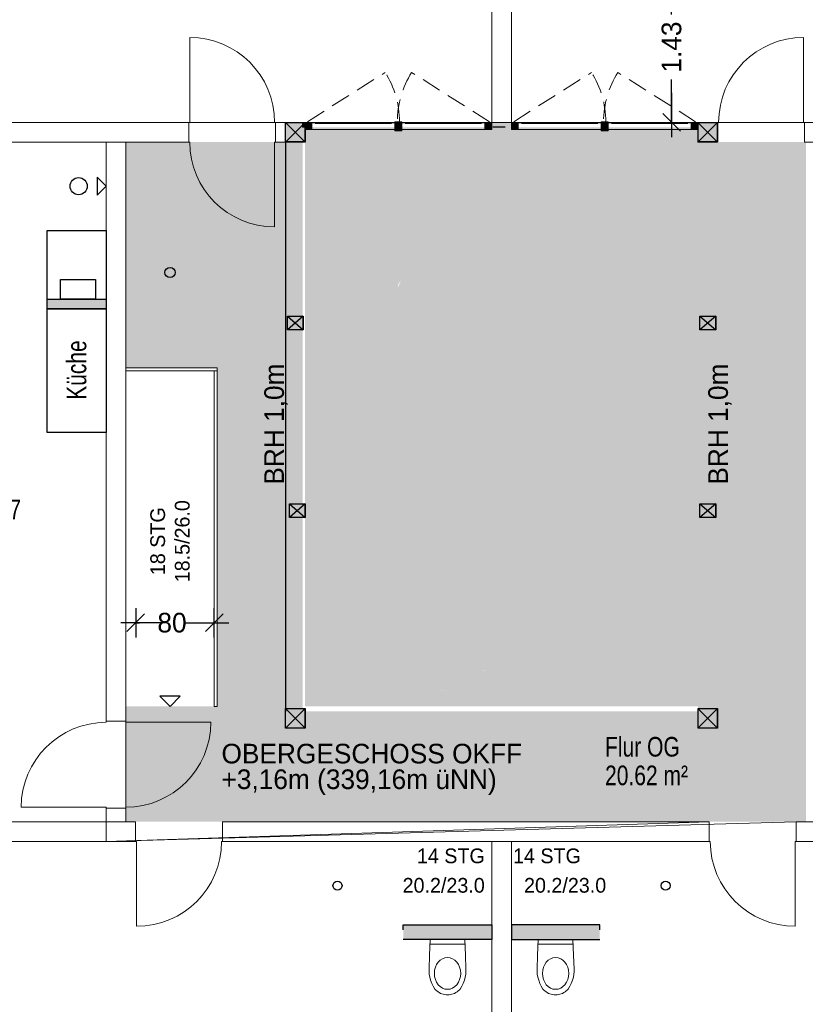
# Model space of a CAD drawing. Header units: metres. Extents: x -13 to 178, y 23 to 52.
# Tile 4 of 9: x 161 to 169, y 32 to 42. Entities that reach past the tile are written whole.
import ezdxf

# ---------------------------------------------------------------- set-up
doc = ezdxf.new("R2010")
doc.units = ezdxf.units.M
doc.header["$XCLIPFRAME"] = 2
doc.header["$PDMODE"] = 65
doc.linetypes.add('AUSGEZOGEN', pattern=[0])
doc.linetypes.add('VERDECKT2_S2', pattern=[0.27, 0.2, -0.07])
for name, color, linetype, lineweight in [('Allgemein01', 7, 'AUSGEZOGEN', 13), ('Allgemein03', 7, 'AUSGEZOGEN', 25), ('Bolzen', 12, 'AUSGEZOGEN', 25), ('Design', 7, 'AUSGEZOGEN', 18), ('Fenster', 7, 'AUSGEZOGEN', 13), ('Fenster-Flügel', 7, 'VERDECKT2_S2', 13), ('Fensterbank', 7, 'AUSGEZOGEN', 13), ('Pfosten_ Stützen', 7, 'AUSGEZOGEN', 13), ('Raum', 250, 'AUSGEZOGEN', 13), ('Raumbezeichnung', 7, 'AUSGEZOGEN', 13), ('Sanitär', 7, 'AUSGEZOGEN', 25), ('Standard', 7, 'AUSGEZOGEN', 25), ('Treppe', 7, 'AUSGEZOGEN', 13), ('Tür', 7, 'AUSGEZOGEN', 13), ('Tür 2D', 7, 'AUSGEZOGEN', 13), ('Wand Holz nicht tragend', 7, 'AUSGEZOGEN', 13), ('Wand Holz tragend', 7, 'AUSGEZOGEN', 13), ('Wohnfläche-Rohbau', 7, 'AUSGEZOGEN', 13)]:
    doc.layers.add(name, color=color, linetype=linetype, lineweight=lineweight)
doc.styles.add('ARIAL', font='arial.ttf')
doc.styles.add('Posterama Text Light', font='txt')
doc.dimstyles.new('DIMSTYLE_10', dxfattribs={"dimtxt": 0.2, "dimasz": 0.3, "dimexe": 0, "dimexo": 1e-06, "dimgap": 0.1, "dimtad": 0, "dimdec": 1, "dimlfac": 100, "dimrnd": 0.5, "dimzin": 4, "dimdsep": 46, "dimtxsty": 'Posterama Text Light', "dimblk1": 'ALL_ML_STRICH', "dimblk2": 'ALL_ML_STRICH', "dimsah": 1, "dimcen": 0, "dimse1": 1, "dimse2": 1, "dimclrd": 7, "dimclre": 7, "dimclrt": 7, "dimadec": 0, "dimazin": 0, "dimtfac": 1, "dimtdec": 0, "dimtix": 1, "dimtmove": 2, "dimatfit": 3, "dimfxl": 0, "dimtzin": 0, "dimlwd": 0, "dimlwe": 25, "dimarcsym": 0})
doc.dimstyles.new('DIMSTYLE_11', dxfattribs={"dimtxt": 0.2, "dimasz": 0.3, "dimexe": 0, "dimexo": 1e-06, "dimgap": 0.1, "dimtad": 0, "dimrnd": 0.005, "dimzin": 4, "dimdsep": 46, "dimtxsty": 'Posterama Text Light', "dimblk1": 'ALL_ML_STRICH', "dimblk2": 'ALL_ML_STRICH', "dimsah": 1, "dimcen": 0, "dimse1": 1, "dimse2": 1, "dimclrd": 7, "dimclre": 7, "dimclrt": 7, "dimadec": 0, "dimazin": 0, "dimtfac": 1, "dimtdec": 0, "dimtix": 1, "dimtmove": 2, "dimatfit": 3, "dimfxl": 0, "dimtzin": 0, "dimlwd": 0, "dimlwe": 25, "dimarcsym": 0})
picture_1 = doc.add_image_def('image1.jpg', size_in_pixel=(256, 256))

# ---------------------------------------------------------------- blocks, each defined once
blk = doc.blocks.new('COMPLEXOBJECT_0')
at = {"layer": 'Design', "linetype": 'AUSGEZOGEN', "lineweight": 25}
for points in [[(164.798, 32.16), (164.798, 32.31), (165.248, 32.31), (165.248, 32.16), (165.245, 32.16), (165.071, 32.16)], [(165.698, 32.31), (165.698, 32.16), (165.248, 32.16), (165.248, 32.31)]]:
    blk.add_hatch(color=254, dxfattribs=at).paths.add_polyline_path(points, flags=16)
at = {"layer": 'Sanitär', "color": 252, "linetype": 'AUSGEZOGEN', "lineweight": 13}
for p, q in [((165.064, 32.002), (165.071, 32.16)), ((165.069, 32.114), (165.166, 32.114)), ((165.424, 32.16), (165.071, 32.16)), ((165.166, 32.114), (165.248, 32.114)), ((165.248, 32.114), (165.33, 32.114)), ((165.33, 32.114), (165.426, 32.114)), ((165.424, 32.16), (165.432, 32.002)), ((165.06, 31.858), (165.064, 32.002)), ((165.432, 32.002), (165.436, 31.858)), ((165.06, 31.858), (165.06, 31.832)), ((165.061, 31.809), (165.06, 31.832)), ((165.067, 31.777), (165.061, 31.809)), ((165.435, 31.809), (165.429, 31.777)), ((165.436, 31.832), (165.435, 31.809)), ((165.436, 31.858), (165.436, 31.832)), ((165.076, 31.745), (165.067, 31.777)), ((165.087, 31.714), (165.076, 31.745)), ((165.102, 31.684), (165.087, 31.714)), ((165.408, 31.714), (165.394, 31.684)), ((165.42, 31.745), (165.408, 31.714)), ((165.429, 31.777), (165.42, 31.745)), ((165.119, 31.656), (165.102, 31.684)), ((165.128, 31.645), (165.119, 31.656)), ((165.139, 31.636), (165.128, 31.645)), ((165.151, 31.627), (165.139, 31.636)), ((165.163, 31.619), (165.151, 31.627)), ((165.176, 31.612), (165.163, 31.619)), ((165.19, 31.607), (165.176, 31.612)), ((165.204, 31.603), (165.19, 31.607)), ((165.218, 31.6), (165.204, 31.603)), ((165.233, 31.598), (165.218, 31.6)), ((165.248, 31.598), (165.233, 31.598)), ((165.263, 31.598), (165.248, 31.598)), ((165.277, 31.6), (165.263, 31.598)), ((165.292, 31.603), (165.277, 31.6)), ((165.306, 31.607), (165.292, 31.603)), ((165.319, 31.612), (165.306, 31.607)), ((165.332, 31.619), (165.319, 31.612)), ((165.345, 31.627), (165.332, 31.619)), ((165.356, 31.636), (165.345, 31.627)), ((165.367, 31.645), (165.356, 31.636)), ((165.376, 31.656), (165.367, 31.645)), ((165.394, 31.684), (165.376, 31.656))]:
    blk.add_line(p, q, dxfattribs=at)
blk.add_ellipse((165.248, 31.815), major_axis=(0, -0.162), ratio=0.826368, dxfattribs=at)
blk = doc.blocks.new('COMPLEXOBJECT_1')
at = {"layer": 'Design', "linetype": 'AUSGEZOGEN', "lineweight": 25}
for points in [[(165.898, 32.31), (165.898, 32.16), (166.348, 32.16), (166.348, 32.31)], [(166.798, 32.16), (166.798, 32.31), (166.348, 32.31), (166.348, 32.16), (166.35, 32.16), (166.524, 32.16)]]:
    blk.add_hatch(color=254, dxfattribs=at).paths.add_polyline_path(points)
at = {"layer": 'Sanitär', "color": 252, "linetype": 'AUSGEZOGEN', "lineweight": 13}
for p, q in [((166.171, 32.16), (166.164, 32.002)), ((166.266, 32.114), (166.169, 32.114)), ((166.171, 32.16), (166.524, 32.16)), ((166.348, 32.114), (166.266, 32.114)), ((166.43, 32.114), (166.348, 32.114)), ((166.526, 32.114), (166.43, 32.114)), ((166.532, 32.002), (166.524, 32.16)), ((166.164, 32.002), (166.16, 31.858)), ((166.536, 31.858), (166.532, 32.002)), ((166.16, 31.858), (166.16, 31.832)), ((166.16, 31.832), (166.161, 31.809)), ((166.161, 31.809), (166.167, 31.777)), ((166.529, 31.777), (166.535, 31.809)), ((166.535, 31.809), (166.536, 31.832)), ((166.536, 31.858), (166.536, 31.832)), ((166.167, 31.777), (166.176, 31.745)), ((166.176, 31.745), (166.187, 31.714)), ((166.187, 31.714), (166.202, 31.684)), ((166.494, 31.684), (166.508, 31.714)), ((166.508, 31.714), (166.52, 31.745)), ((166.52, 31.745), (166.529, 31.777)), ((166.202, 31.684), (166.219, 31.656)), ((166.219, 31.656), (166.228, 31.645)), ((166.228, 31.645), (166.239, 31.636)), ((166.239, 31.636), (166.251, 31.627)), ((166.251, 31.627), (166.263, 31.619)), ((166.263, 31.619), (166.276, 31.612)), ((166.276, 31.612), (166.29, 31.607)), ((166.29, 31.607), (166.304, 31.603)), ((166.304, 31.603), (166.318, 31.6)), ((166.318, 31.6), (166.333, 31.598)), ((166.333, 31.598), (166.348, 31.598)), ((166.348, 31.598), (166.363, 31.598)), ((166.363, 31.598), (166.377, 31.6)), ((166.377, 31.6), (166.392, 31.603)), ((166.392, 31.603), (166.406, 31.607)), ((166.406, 31.607), (166.419, 31.612)), ((166.419, 31.612), (166.432, 31.619)), ((166.432, 31.619), (166.445, 31.627)), ((166.445, 31.627), (166.456, 31.636)), ((166.456, 31.636), (166.467, 31.645)), ((166.467, 31.645), (166.476, 31.656)), ((166.476, 31.656), (166.494, 31.684))]:
    blk.add_line(p, q, dxfattribs=at)
blk.add_ellipse((166.348, 31.815), major_axis=(0, 0.162), ratio=0.826368, dxfattribs=at)
blk = doc.blocks.new('COMPLEXOBJECT_2')
at = {"layer": 'Standard', "linetype": 'AUSGEZOGEN', "lineweight": 25}
blk.add_hatch(color=31, dxfattribs=at).paths.add_polyline_path([(163.598, 40.485), (163.598, 40.285), (163.798, 40.285), (163.798, 40.485)])
at = {"layer": 'Standard', "color": 7, "linetype": 'AUSGEZOGEN', "lineweight": 25}
blk.add_lwpolyline([(163.598, 40.485), (163.798, 40.485), (163.798, 40.285), (163.598, 40.285), (163.598, 40.485)], close=True, dxfattribs=at)
blk = doc.blocks.new('COMPLEXOBJECT_3')
at = {"layer": 'Standard', "linetype": 'AUSGEZOGEN', "lineweight": 25}
blk.add_hatch(color=31, dxfattribs=at).paths.add_polyline_path([(167.798, 40.485), (167.798, 40.285), (167.998, 40.285), (167.998, 40.485)])
at = {"layer": 'Standard', "color": 7, "linetype": 'AUSGEZOGEN', "lineweight": 25}
blk.add_lwpolyline([(167.798, 40.485), (167.998, 40.485), (167.998, 40.285), (167.798, 40.285), (167.798, 40.485)], close=True, dxfattribs=at)
blk = doc.blocks.new('COMPLEXOBJECT_8')
at = {"layer": 'Standard', "linetype": 'AUSGEZOGEN', "lineweight": 25}
blk.add_hatch(color=31, dxfattribs=at).paths.add_polyline_path([(163.598, 34.515), (163.598, 34.315), (163.798, 34.315), (163.798, 34.515)])
at = {"layer": 'Standard', "color": 7, "linetype": 'AUSGEZOGEN', "lineweight": 25}
blk.add_lwpolyline([(163.598, 34.515), (163.798, 34.515), (163.798, 34.315), (163.598, 34.315), (163.598, 34.515)], close=True, dxfattribs=at)
blk = doc.blocks.new('COMPLEXOBJECT_9')
at = {"layer": 'Standard', "linetype": 'AUSGEZOGEN', "lineweight": 25}
blk.add_hatch(color=31, dxfattribs=at).paths.add_polyline_path([(167.798, 34.515), (167.798, 34.315), (167.998, 34.315), (167.998, 34.515)])
at = {"layer": 'Standard', "color": 7, "linetype": 'AUSGEZOGEN', "lineweight": 25}
blk.add_lwpolyline([(167.798, 34.515), (167.998, 34.515), (167.998, 34.315), (167.798, 34.315), (167.798, 34.515)], close=True, dxfattribs=at)
blk = doc.blocks.new('COMPLEXOBJECT_10')
at = {"layer": 'Standard', "linetype": 'AUSGEZOGEN', "lineweight": 25}
blk.add_hatch(color=31, dxfattribs=at).paths.add_polyline_path([(163.638, 36.598), (163.638, 36.458), (163.798, 36.458), (163.798, 36.598)])
at = {"layer": 'Standard', "color": 7, "linetype": 'AUSGEZOGEN', "lineweight": 25}
blk.add_lwpolyline([(163.638, 36.598), (163.798, 36.598), (163.798, 36.458), (163.638, 36.458), (163.638, 36.598)], close=True, dxfattribs=at)
blk = doc.blocks.new('COMPLEXOBJECT_11')
at = {"layer": 'Standard', "linetype": 'AUSGEZOGEN', "lineweight": 25}
blk.add_hatch(color=31, dxfattribs=at).paths.add_polyline_path([(167.818, 36.598), (167.818, 36.458), (167.978, 36.458), (167.978, 36.598)])
at = {"layer": 'Standard', "color": 7, "linetype": 'AUSGEZOGEN', "lineweight": 25}
blk.add_lwpolyline([(167.818, 36.598), (167.978, 36.598), (167.978, 36.458), (167.818, 36.458), (167.818, 36.598)], close=True, dxfattribs=at)
blk = doc.blocks.new('COMPLEXOBJECT_12')
at = {"layer": 'Standard', "linetype": 'AUSGEZOGEN', "lineweight": 25}
blk.add_hatch(color=31, dxfattribs=at).paths.add_polyline_path([(163.618, 38.511), (163.618, 38.371), (163.778, 38.371), (163.778, 38.511)])
at = {"layer": 'Standard', "color": 7, "linetype": 'AUSGEZOGEN', "lineweight": 25}
blk.add_lwpolyline([(163.618, 38.511), (163.778, 38.511), (163.778, 38.371), (163.618, 38.371), (163.618, 38.511)], close=True, dxfattribs=at)
blk = doc.blocks.new('COMPLEXOBJECT_13')
at = {"layer": 'Standard', "linetype": 'AUSGEZOGEN', "lineweight": 25}
blk.add_hatch(color=31, dxfattribs=at).paths.add_polyline_path([(167.818, 38.511), (167.818, 38.371), (167.978, 38.371), (167.978, 38.511)])
at = {"layer": 'Standard', "color": 7, "linetype": 'AUSGEZOGEN', "lineweight": 25}
blk.add_lwpolyline([(167.818, 38.511), (167.978, 38.511), (167.978, 38.371), (167.818, 38.371), (167.818, 38.511)], close=True, dxfattribs=at)
blk = doc.blocks.new('ALL_ML_STRICH')
at = {"color": 0, "linetype": 'ByBlock', "lineweight": -2}
for p, q in [((0, -0.5), (0, 0.5)), ((-1, 0), (0.5, 0)), ((-0.3, -0.3), (0.3, 0.3))]:
    blk.add_line(p, q, dxfattribs=at)
blk = doc.blocks.new('*D70')
at = {"layer": 'DEFPOINTS', "color": 7, "linetype": 'AUSGEZOGEN', "lineweight": 25}
for p in [(162.073, 35.387), (162.073, 34.535), (162.873, 34.535)]:
    blk.add_point(p, dxfattribs=at)
at = {"layer": 'Standard', "color": 7, "linetype": 'AUSGEZOGEN', "lineweight": -2}
for p, q in [((162.073, 35.387), (162.113, 35.387)), ((162.773, 35.387), (162.873, 35.387))]:
    blk.add_line(p, q, dxfattribs=at)
at = {"layer": 'Standard', "color": 7, "linetype": 'AUSGEZOGEN', "lineweight": 25, "xscale": 0.3, "yscale": 0.3, "zscale": 0.3, "rotation": 180}
blk.add_blockref('ALL_ML_STRICH', (162.073, 35.387), dxfattribs=at)
at = {"layer": 'Standard', "color": 7, "linetype": 'AUSGEZOGEN', "lineweight": 25, "xscale": 0.3, "yscale": 0.3, "zscale": 0.3}
blk.add_blockref('ALL_ML_STRICH', (162.873, 35.387), dxfattribs=at)
at = {"layer": 'Standard', "color": 7, "linetype": 'AUSGEZOGEN', "lineweight": 25, "insert": (162.443, 35.387), "char_height": 0.2, "width": 0.8, "attachment_point": 5, "style": 'Posterama Text Light'}
blk.add_mtext('\\A1;{\\A1;{80\\H0.132000;\\S^ ;}}', dxfattribs=at)
blk = doc.blocks.new('*D71')
at = {"layer": 'DEFPOINTS', "color": 7, "linetype": 'AUSGEZOGEN', "lineweight": 25}
for p in [(166.798, 41.915), (165.898, 40.485), (167.529, 40.485)]:
    blk.add_point(p, dxfattribs=at)
at = {"layer": 'Standard', "color": 7, "linetype": 'AUSGEZOGEN', "lineweight": -2}
for p, q in [((167.529, 41.582), (167.529, 41.915)), ((167.529, 40.485), (167.529, 40.922))]:
    blk.add_line(p, q, dxfattribs=at)
at = {"layer": 'Standard', "color": 7, "linetype": 'AUSGEZOGEN', "lineweight": 25, "xscale": 0.3, "yscale": 0.3, "zscale": 0.3}
for p, rotation in [((167.529, 41.915), 90), ((167.529, 40.485), 270)]:
    blk.add_blockref('ALL_ML_STRICH', p, dxfattribs=dict(at, rotation=rotation))
at = {"layer": 'Standard', "color": 7, "linetype": 'AUSGEZOGEN', "lineweight": 25, "insert": (167.529, 41.252), "char_height": 0.2, "width": 0.8, "attachment_point": 5, "rotation": 90, "style": 'Posterama Text Light'}
blk.add_mtext('\\A1;{\\A1;{1.43\\H0.132000;\\S^ ;}}', dxfattribs=at)

msp = doc.modelspace()

# ---------------------------------------------------------------- hatches: boundary and pattern name
at = {"layer": 'Design', "linetype": 'AUSGEZOGEN', "lineweight": 25}
msp.add_hatch(color=254, dxfattribs=at).paths.add_polyline_path([(161.7728, 38.6848), (161.7728, 38.5848), (161.1728, 38.5848), (161.1728, 38.6848)], flags=16)
at = {"layer": 'Fenster'}
for points in [[(163.8678, 40.4108), (163.7978, 40.4108), (163.7978, 40.4808), (163.8678, 40.4808)], [(164.7828, 40.3998), (164.7128, 40.3998), (164.7128, 40.4918), (164.7828, 40.4918)], [(165.6978, 40.4108), (165.6278, 40.4108), (165.6278, 40.4808), (165.6978, 40.4808)], [(165.9678, 40.4108), (165.8978, 40.4108), (165.8978, 40.4808), (165.9678, 40.4808)], [(166.8828, 40.3998), (166.8128, 40.3998), (166.8128, 40.4918), (166.8828, 40.4918)], [(167.7978, 40.4108), (167.7278, 40.4108), (167.7278, 40.4808), (167.7978, 40.4808)]]:
    msp.add_hatch(color=9, dxfattribs=at).paths.add_polyline_path(points, flags=0)
at = {"layer": 'Raum', "linetype": 'AUSGEZOGEN', "lineweight": 18}
msp.add_hatch(color=255, dxfattribs=at).paths.add_polyline_path([(163.7728, 34.4348), (163.7728, 34.4848), (163.7228, 34.4848), (163.7228, 40.2848), (161.9728, 40.2848), (161.9728, 37.9848), (162.9028, 37.9848), (162.9028, 34.5348), (161.9728, 34.5348), (161.9728, 33.3598), (168.8978, 33.3598), (168.8978, 40.2848), (167.8478, 40.2848), (167.8478, 34.4348)])
at = {"layer": 'Standard', "linetype": 'AUSGEZOGEN', "lineweight": 25}
for points in [[(163.7978, 37.0657), (164.0604, 36.9384), (164.4493, 36.696), (164.4493, 40.4348), (163.7978, 40.4348)], [(165.0875, 40.4348), (164.4493, 40.4348), (164.4493, 38.1464), (164.4745, 38.2475), (164.5997, 38.47), (164.6624, 38.5914), (164.7125, 38.6925), (164.7488, 38.8393), (164.8127, 38.9251), (164.8185, 38.9979), (164.8686, 39.099), (164.8936, 39.2001), (164.9312, 39.281), (165.0064, 39.3821), (165.069, 39.4429), (165.1317, 39.5239), (165.1944, 39.6046), (165.2445, 39.6249), (165.3445, 39.7059), (165.3697, 39.8271), (165.4699, 39.8271), (165.5325, 39.7665), (165.5826, 39.8474), (165.5952, 39.9284), (165.6201, 40.0295), (165.7371, 40.0714), (165.5352, 40.1973), (165.1385, 40.4097)], [(165.1385, 40.4097), (165.5352, 40.1973), (165.7367, 40.0717), (165.8206, 40.1104), (165.8833, 40.1306), (165.9333, 40.171), (166.0209, 40.171), (166.0962, 40.1509), (166.1713, 40.0901), (166.2214, 40.0699), (166.3091, 40.0496), (166.4093, 40.0496), (166.4844, 40.0699), (166.5597, 40.0699), (166.6348, 40.0496), (166.7225, 39.989), (166.7978, 39.9284), (166.8603, 39.8271), (166.9104, 39.7059), (166.9731, 39.6249), (167.0608, 39.5239), (167.1359, 39.4226), (167.186, 39.362), (167.2611, 39.2609), (167.3112, 39.18), (167.3364, 39.0789), (167.3613, 38.9575), (167.3865, 38.8765), (167.4115, 38.7754), (167.4366, 38.654), (167.4478, 38.5814), (167.5658, 38.4405), (167.7978, 35.035), (167.7978, 40.4348), (165.0875, 40.4348)], [(166.4844, 40.0699), (166.4093, 40.0496), (166.3091, 40.0496), (166.2214, 40.0699), (166.1713, 40.0901), (166.0962, 40.1509), (166.0209, 40.171), (165.9333, 40.171), (165.8833, 40.1306), (165.8206, 40.1104), (165.7367, 40.0717), (165.9196, 39.9576), (166.278, 39.6969), (166.322, 39.6617), (166.3283, 39.6634), (166.4036, 39.6634), (166.4787, 39.6431), (166.5663, 39.5825), (166.6416, 39.5219), (166.7041, 39.4206), (166.753, 39.3023), (166.9111, 39.1561), (166.885, 39.2398), (166.8976, 39.3815), (166.9978, 39.4017), (167.0228, 39.3208), (167.0354, 39.1792), (166.9978, 39.1387), (166.977, 39.0937), (167.2778, 38.7844), (167.4478, 38.5814), (167.4366, 38.654), (167.4115, 38.7754), (167.3865, 38.8765), (167.3613, 38.9575), (167.3364, 39.0789), (167.3112, 39.18), (167.2611, 39.2609), (167.186, 39.362), (167.1359, 39.4226), (167.0608, 39.5239), (166.9731, 39.6249), (166.9104, 39.7059), (166.8603, 39.8271), (166.7978, 39.9284), (166.7225, 39.989), (166.6348, 40.0496), (166.5597, 40.0699)], [(165.6201, 40.0295), (165.5952, 39.9284), (165.5826, 39.8474), (165.5325, 39.7665), (165.4699, 39.8271), (165.3697, 39.8271), (165.3445, 39.7059), (165.2445, 39.6249), (165.1944, 39.6046), (165.1317, 39.5239), (165.069, 39.4429), (165.0064, 39.3821), (164.9312, 39.281), (164.8936, 39.2001), (164.8686, 39.099), (164.8185, 38.9979), (164.8127, 38.9251), (164.8503, 38.9756), (164.9128, 39.0364), (164.9755, 39.1173), (165.0382, 39.1981), (165.0883, 39.2184), (165.1884, 39.2994), (165.2135, 39.4206), (165.3138, 39.4206), (165.3763, 39.36), (165.4264, 39.4409), (165.439, 39.5219), (165.464, 39.623), (165.5768, 39.6634), (165.6645, 39.7039), (165.7272, 39.7241), (165.7771, 39.7645), (165.8648, 39.7645), (165.9401, 39.7444), (166.0152, 39.6836), (166.0653, 39.6634), (166.153, 39.6431), (166.2532, 39.6431), (166.322, 39.6617), (166.278, 39.6969), (165.9196, 39.9576), (165.7371, 40.0714)], [(166.3283, 39.6634), (166.322, 39.6617), (166.6339, 39.4126), (166.753, 39.3023), (166.7041, 39.4206), (166.6416, 39.5219), (166.5663, 39.5825), (166.4787, 39.6431), (166.4036, 39.6634)], [(166.629, 39.36), (166.629, 39.2589), (166.6666, 39.1578), (166.7167, 39.0769), (166.7543, 39.1375), (166.7792, 39.2184), (166.7543, 39.2994), (166.6916, 39.3195)], [(166.885, 39.2398), (166.9102, 39.159), (166.9121, 39.1551), (166.9639, 39.1072), (166.977, 39.0937), (166.9978, 39.1387), (167.0354, 39.1792), (167.0228, 39.3208), (166.9978, 39.4017), (166.8976, 39.3815)], [(167.5618, 37.9461), (167.5243, 38.0473), (167.3739, 38.0473), (167.3989, 38.1281), (167.4866, 38.2293), (167.4742, 38.3506), (167.4616, 38.4923), (167.4478, 38.5814), (167.2778, 38.7844), (166.977, 39.0937), (166.9603, 39.0578), (166.9121, 39.1551), (166.7492, 39.3058), (166.817, 39.2184), (166.9046, 39.1173), (166.9797, 39.0161), (167.0298, 38.9555), (167.1049, 38.8544), (167.1551, 38.7734), (167.1802, 38.6724), (167.2052, 38.551), (167.2303, 38.47), (167.2553, 38.3689), (167.2805, 38.2475), (167.3054, 38.0858), (167.318, 37.9441), (167.3304, 37.8228), (167.2427, 37.7216), (167.2178, 37.6408), (167.3681, 37.6408), (167.4057, 37.5396), (167.4057, 37.2363), (167.4181, 37.1553), (167.4181, 36.8721), (167.3805, 36.7104), (167.3556, 36.589), (167.3304, 36.4676), (167.3105, 36.3546), (167.3708, 36.4419), (167.3739, 36.4494), (167.3989, 36.5303), (167.424, 36.6112), (167.4616, 36.7325), (167.4866, 36.8741), (167.5117, 36.9955), (167.5367, 37.1169), (167.5742, 37.2786), (167.5742, 37.5619), (167.5618, 37.6428)], [(167.4478, 38.5814), (167.4616, 38.4923), (167.4742, 38.3506), (167.4866, 38.2293), (167.3989, 38.1281), (167.3739, 38.0473), (167.5243, 38.0473), (167.5618, 37.9461), (167.5618, 37.6428), (167.5742, 37.5619), (167.5742, 37.2786), (167.5367, 37.1169), (167.5117, 36.9955), (167.4866, 36.8741), (167.4616, 36.7325), (167.424, 36.6112), (167.3989, 36.5303), (167.3739, 36.4494), (167.3708, 36.4419), (167.3105, 36.3546), (167.3054, 36.326), (167.2679, 36.2047), (167.2427, 36.1238), (167.2178, 36.0429), (167.1676, 35.9215), (167.1427, 35.8001), (167.08, 35.6585), (166.9923, 35.517), (166.9046, 35.4159), (166.8419, 35.3148), (166.7918, 35.2338), (166.7417, 35.2135), (166.6792, 35.1934), (166.4787, 35.1934), (166.4661, 35.1124), (166.4411, 35.0315), (166.3409, 34.9102), (166.305, 34.8973), (166.3562, 34.8293), (167.7978, 35.035), (167.5658, 38.4405)], [(164.4994, 37.135), (164.487, 37.2363), (164.4745, 37.398), (164.4745, 37.4991), (164.4994, 37.6003), (164.512, 37.7014), (164.5372, 37.7824), (164.5372, 37.9036), (164.512, 37.9846), (164.4619, 38.0049), (164.4493, 38.1464), (164.4493, 36.6955), (164.5452, 36.6257), (164.5496, 36.8318), (164.5621, 36.9329), (164.5372, 37.034)], [(163.7978, 37.0657), (163.8228, 34.8018), (163.8943, 34.8288), (163.9426, 34.5348), (164.3392, 34.5348), (164.3369, 34.5545), (164.3455, 34.5917), (164.3442, 34.6251), (164.3528, 34.6623), (164.3491, 34.6722), (164.3639, 34.723), (164.3811, 34.7974), (164.3996, 34.8383), (164.4082, 34.8754), (164.4243, 34.8928), (164.4428, 34.9337), (164.4493, 34.9428), (164.4493, 36.696), (164.0604, 36.9384)], [(163.7978, 37.0657), (163.7978, 34.5348), (163.9426, 34.5348), (163.8943, 34.8288), (163.8228, 34.8018)], [(164.6498, 35.9013), (164.6248, 36.0024), (164.5871, 36.0833), (164.5621, 36.1643), (164.5372, 36.2451), (164.5452, 36.6257), (164.4493, 36.6955), (164.4493, 34.9428), (164.465, 34.9647), (164.4972, 34.9995), (164.5194, 35.0305), (164.5256, 35.0441), (164.5516, 35.0652), (164.5875, 35.09), (164.7459, 35.1497), (164.7793, 35.151), (164.8264, 35.1462), (164.8599, 35.1475), (164.897, 35.1389), (165.0061, 35.0895), (165.0681, 35.045), (165.0892, 35.019), (165.1886, 34.8755), (165.206, 34.8293), (165.8899, 34.8293), (165.8148, 34.8495), (165.7272, 34.8698), (165.6157, 34.8996), (165.5393, 34.9304), (165.4891, 34.9507), (165.439, 34.9709), (165.3889, 35.0113), (165.3138, 35.1124), (165.2385, 35.1934), (165.176, 35.2338), (165.1259, 35.2743), (165.0758, 35.2945), (165.0256, 35.3349), (164.9505, 35.3754), (164.9004, 35.3956), (164.8251, 35.4765), (164.75, 35.618), (164.7125, 35.7193), (164.6873, 35.8204)], [(164.5372, 36.2451), (164.5621, 36.1643), (164.5871, 36.0833), (164.6248, 36.0024), (164.6498, 35.9013), (164.6873, 35.8204), (164.7125, 35.7193), (164.75, 35.618), (164.8251, 35.4765), (164.9004, 35.3956), (164.9505, 35.3754), (165.0256, 35.3349), (165.0758, 35.2945), (165.1259, 35.2743), (165.176, 35.2338), (165.2385, 35.1934), (165.3138, 35.1124), (165.3889, 35.0113), (165.439, 34.9709), (165.4891, 34.9507), (165.5393, 34.9304), (165.5894, 34.9102), (165.6519, 34.8899), (165.7272, 34.8698), (165.8148, 34.8495), (165.8899, 34.8293), (166.0904, 34.8293), (166.153, 34.8495), (166.2282, 34.8698), (166.305, 34.8973), (166.091, 35.1817), (165.8031, 35.5256), (165.4892, 35.8483), (165.1592, 36.1537), (164.8032, 36.438), (164.5452, 36.6257)], [(164.8599, 35.1475), (164.8264, 35.1462), (164.7793, 35.151), (164.7459, 35.1497), (164.5875, 35.09), (164.5643, 35.074), (164.6108, 35.0535), (164.6609, 35.0203), (164.711, 35.0038), (164.7611, 34.9706), (164.8237, 34.9375), (164.8989, 34.8712), (164.974, 34.7883), (165.0241, 34.7552), (165.0743, 34.7386), (165.1244, 34.722), (165.1745, 34.7055), (165.237, 34.6888), (165.2609, 34.6836), (165.1886, 34.8755), (165.0892, 35.019), (165.0681, 35.045), (165.0061, 35.0895), (164.897, 35.1389)], [(164.8237, 34.9375), (164.7611, 34.9706), (164.711, 35.0038), (164.6609, 35.0203), (164.6108, 35.0535), (164.5643, 35.074), (164.5516, 35.0652), (164.5256, 35.0441), (164.5194, 35.0305), (164.4972, 34.9995), (164.465, 34.9647), (164.4428, 34.9337), (164.4243, 34.8928), (164.4082, 34.8754), (164.3996, 34.8383), (164.3811, 34.7974), (164.3639, 34.723), (164.3491, 34.6722), (164.3528, 34.6623), (164.3475, 34.6392), (165.2663, 34.6392), (165.2645, 34.644), (165.2599, 34.6838), (165.2008, 34.6968), (165.1244, 34.722), (165.0743, 34.7386), (165.0241, 34.7552), (164.974, 34.7883), (164.8989, 34.8712)], [(166.5559, 34.5348), (167.7978, 34.5348), (167.7978, 35.035), (166.3562, 34.8293), (166.3629, 34.8205)], [(165.2595, 34.6873), (165.2645, 34.644), (165.2794, 34.6044), (165.2875, 34.5348), (166.5559, 34.5348), (166.3629, 34.8205), (166.3562, 34.8293), (165.206, 34.8293)], [(166.153, 34.8495), (166.0904, 34.8293), (166.3562, 34.8293), (166.305, 34.8973), (166.2282, 34.8698)], [(164.3475, 34.6392), (164.3442, 34.6251), (164.3455, 34.5917), (164.3369, 34.5545), (164.3392, 34.5348), (165.2875, 34.5348), (165.2794, 34.6044), (165.2663, 34.6392)]]:
    msp.add_hatch(color=254, dxfattribs=at).paths.add_polyline_path(points)
h = msp.add_hatch(color=254, dxfattribs=at)
h.paths.add_polyline_path([(166.6916, 39.3195), (166.7543, 39.2994), (166.7792, 39.2184), (166.7543, 39.1375), (166.7167, 39.0769), (166.6666, 39.1578), (166.629, 39.2589), (166.629, 39.36)], flags=16)
h.paths.add_polyline_path([(166.817, 39.2184), (166.7543, 39.2994), (166.7573, 39.2984), (166.6339, 39.4126), (166.322, 39.6617), (166.2532, 39.6431), (166.153, 39.6431), (166.0653, 39.6634), (166.0152, 39.6836), (165.9401, 39.7444), (165.8648, 39.7645), (165.7771, 39.7645), (165.7272, 39.7241), (165.6645, 39.7039), (165.5768, 39.6634), (165.464, 39.623), (165.439, 39.5219), (165.4264, 39.4409), (165.3763, 39.36), (165.3138, 39.4206), (165.2135, 39.4206), (165.1884, 39.2994), (165.0883, 39.2184), (165.0382, 39.1981), (164.9755, 39.1173), (164.9128, 39.0364), (164.8503, 38.9756), (164.775, 38.8745), (164.7375, 38.7936), (164.7125, 38.6925), (164.6624, 38.5914), (164.5997, 38.47), (164.4745, 38.2475), (164.4493, 38.1464), (164.4619, 38.0049), (164.512, 37.9846), (164.5372, 37.9036), (164.5372, 37.7824), (164.512, 37.7014), (164.4994, 37.6003), (164.4745, 37.4991), (164.4745, 37.398), (164.487, 37.2363), (164.4994, 37.135), (164.5372, 37.034), (164.5621, 36.9329), (164.5496, 36.8318), (164.5452, 36.6257), (164.8032, 36.438), (165.1592, 36.1537), (165.4892, 35.8483), (165.8031, 35.5256), (166.091, 35.1817), (166.305, 34.8973), (166.3409, 34.9102), (166.4411, 35.0315), (166.4661, 35.1124), (166.4787, 35.1934), (166.6792, 35.1934), (166.7417, 35.2135), (166.7918, 35.2338), (166.8419, 35.3148), (166.9046, 35.4159), (166.9923, 35.517), (167.08, 35.6585), (167.1427, 35.8001), (167.1676, 35.9215), (167.2178, 36.0429), (167.2427, 36.1238), (167.2679, 36.2047), (167.3054, 36.326), (167.3304, 36.4676), (167.3556, 36.589), (167.3805, 36.7104), (167.4181, 36.8721), (167.4181, 37.1553), (167.4057, 37.2363), (167.4057, 37.5396), (167.3681, 37.6408), (167.2178, 37.6408), (167.2427, 37.7216), (167.3304, 37.8228), (167.318, 37.9441), (167.3054, 38.0858), (167.2805, 38.2475), (167.2553, 38.3689), (167.2303, 38.47), (167.2052, 38.551), (167.1802, 38.6724), (167.1551, 38.7734), (167.1049, 38.8544), (167.0298, 38.9555), (166.9797, 39.0161), (166.9046, 39.1173)])
h.paths.add_polyline_path([(166.9639, 39.1072), (166.9121, 39.1551), (166.9603, 39.0578), (166.977, 39.0937)])
at = {"layer": 'Wand Holz tragend', "lineweight": 18}
for points in [[(163.7728, 40.4848), (163.7728, 40.4348), (163.7978, 40.4348), (163.7978, 40.4848)], [(165.8978, 40.4848), (165.6978, 40.4848), (165.6978, 40.4348), (165.8978, 40.4348)], [(163.7228, 40.2848), (163.7228, 34.4848), (163.7728, 34.4848), (163.7728, 40.2848)], [(167.8478, 34.4848), (167.8478, 40.2848), (167.7978, 40.2848), (167.7978, 34.4848)], [(163.7728, 34.4348), (167.8478, 34.4348), (167.8478, 34.4848), (163.7728, 34.4848)]]:
    msp.add_hatch(color=255, dxfattribs=at).paths.add_polyline_path(points)

# ---------------------------------------------------------------- linework, layer by layer
at = {"layer": 'Allgemein01', "color": 7, "linetype": 'AUSGEZOGEN', "lineweight": 25}
msp.add_line((165.8353, 40.4348), (165.7103, 40.4348), dxfattribs=at)
at = {"layer": 'Allgemein01', "color": 252, "linetype": 'AUSGEZOGEN', "lineweight": 25}
msp.add_lwpolyline([(161.6628, 38.685), (161.3068, 38.685), (161.3068, 38.885), (161.6628, 38.885), (161.6628, 38.685)], close=True, dxfattribs=at)
msp.add_circle((161.4925, 39.8348), 0.0869, dxfattribs=at)
at = {"layer": 'Allgemein03', "color": 252, "linetype": 'AUSGEZOGEN', "lineweight": 25}
msp.add_line((161.1728, 38.5848), (161.7728, 38.5848), dxfattribs=at)
at = {"layer": 'Allgemein03', "color": 7, "linetype": 'AUSGEZOGEN', "lineweight": 25}
for points in [[(161.7728, 38.5848), (161.1728, 38.5848), (161.1728, 39.3848), (161.7728, 39.3848), (161.7728, 38.5848)], [(161.7728, 37.3248), (161.1728, 37.3248), (161.1728, 38.5848), (161.7728, 38.5848), (161.7728, 37.3248)]]:
    msp.add_lwpolyline(points, close=True, dxfattribs=at)
at = {"layer": 'Allgemein03', "color": 252, "linetype": 'AUSGEZOGEN', "lineweight": 25}
msp.add_lwpolyline([(161.1729, 38.6847), (161.1728, 38.6848), (161.7728, 38.6848)], dxfattribs=at)
at = {"layer": 'Bolzen', "color": 252, "linetype": 'AUSGEZOGEN', "lineweight": 25}
for points in [[(164.7978, 32.2598), (164.7978, 32.3098), (165.6978, 32.3098), (165.6978, 32.1598), (164.7978, 32.1598)], [(166.7978, 32.2598), (166.7978, 32.3098), (165.8978, 32.3098), (165.8978, 32.1598), (166.7978, 32.1598)]]:
    msp.add_lwpolyline(points, dxfattribs=at)
at = {"layer": 'Fenster', "color": 202, "linetype": 'AUSGEZOGEN'}
for p, q in [((163.9018, 40.4718, 4.434), (164.6788, 40.4718, 4.8975)), ((163.9018, 40.4718, 5.361), (164.6788, 40.4718, 4.8975)), ((164.2903, 40.4718, 5.361), (163.9018, 40.4718, 4.434)), ((164.6788, 40.4718, 4.434), (164.2903, 40.4718, 5.361)), ((165.5938, 40.4718, 4.434), (164.8168, 40.4718, 4.8975)), ((165.5938, 40.4718, 5.361), (164.8168, 40.4718, 4.8975)), ((165.2053, 40.4718, 5.361), (164.8168, 40.4718, 4.434)), ((165.5938, 40.4718, 4.434), (165.2053, 40.4718, 5.361)), ((166.0018, 40.4718, 4.434), (166.7788, 40.4718, 4.8975)), ((166.0018, 40.4718, 5.361), (166.7788, 40.4718, 4.8975)), ((166.3903, 40.4718, 5.361), (166.0018, 40.4718, 4.434)), ((166.7788, 40.4718, 4.434), (166.3903, 40.4718, 5.361)), ((167.6938, 40.4718, 4.434), (166.9168, 40.4718, 4.8975)), ((167.6938, 40.4718, 5.361), (166.9168, 40.4718, 4.8975)), ((167.3053, 40.4718, 5.361), (166.9168, 40.4718, 4.434)), ((167.6938, 40.4718, 4.434), (167.3053, 40.4718, 5.361))]:
    msp.add_line(p, q, dxfattribs=at)
at = {"layer": 'Fenster'}
for points in [[(163.8678, 40.4108), (163.7978, 40.4108), (163.7978, 40.4808), (163.8678, 40.4808), (163.8678, 40.4108)], [(164.7128, 40.4808), (164.7128, 40.4108), (163.8678, 40.4108), (163.8678, 40.4808), (164.7128, 40.4808)], [(164.7828, 40.3998), (164.7128, 40.3998), (164.7128, 40.4918), (164.7828, 40.4918), (164.7828, 40.3998)], [(164.7828, 40.4108), (164.7828, 40.4808), (165.6278, 40.4808), (165.6278, 40.4108), (164.7828, 40.4108)], [(165.6978, 40.4108), (165.6278, 40.4108), (165.6278, 40.4808), (165.6978, 40.4808), (165.6978, 40.4108)], [(165.9678, 40.4108), (165.8978, 40.4108), (165.8978, 40.4808), (165.9678, 40.4808), (165.9678, 40.4108)], [(166.8128, 40.4808), (166.8128, 40.4108), (165.9678, 40.4108), (165.9678, 40.4808), (166.8128, 40.4808)], [(166.8828, 40.3998), (166.8128, 40.3998), (166.8128, 40.4918), (166.8828, 40.4918), (166.8828, 40.3998)], [(166.8828, 40.4108), (166.8828, 40.4808), (167.7278, 40.4808), (167.7278, 40.4108), (166.8828, 40.4108)], [(167.7978, 40.4108), (167.7278, 40.4108), (167.7278, 40.4808), (167.7978, 40.4808), (167.7978, 40.4108)]]:
    msp.add_lwpolyline(points, close=True, dxfattribs=at)
at = {"layer": 'Fenster', "linetype": 'AUSGEZOGEN'}
for points in [[(164.6788, 40.4718, 4.434), (163.9018, 40.4718, 4.434), (163.9018, 40.4718, 5.361), (164.6788, 40.4718, 5.361)], [(165.5938, 40.4718, 4.434), (164.8168, 40.4718, 4.434), (164.8168, 40.4718, 5.361), (165.5938, 40.4718, 5.361)], [(166.7788, 40.4718, 4.434), (166.0018, 40.4718, 4.434), (166.0018, 40.4718, 5.361), (166.7788, 40.4718, 5.361)], [(167.6938, 40.4718, 4.434), (166.9168, 40.4718, 4.434), (166.9168, 40.4718, 5.361), (167.6938, 40.4718, 5.361)]]:
    msp.add_3dface(points, dxfattribs=at)
at = {"layer": 'Fenster-Flügel'}
for p, q in [((163.8218, 40.4918), (164.6129, 40.9939)), ((165.6738, 40.4918), (164.8826, 40.9939)), ((165.9218, 40.4918), (166.7129, 40.9939)), ((167.7738, 40.4918), (166.9826, 40.9939))]:
    msp.add_line(p, q, dxfattribs=at)
for centre, start, end in [((163.8218, 40.4918), 0, 32.4), ((165.6738, 40.4918), 147.6, 180), ((165.9218, 40.4918), 0, 32.4), ((167.7738, 40.4918), 147.6, 180)]:
    msp.add_arc(centre, 0.937, start, end, dxfattribs=at)
at = {"layer": 'Fensterbank', "color": 7, "linetype": 'AUSGEZOGEN', "lineweight": 18}
for p, q in [((163.7978, 40.4848), (165.6978, 40.4848)), ((165.6978, 40.4848), (163.7978, 40.4848)), ((165.8978, 40.4848), (167.7978, 40.4848)), ((167.7978, 40.4848), (165.8978, 40.4848))]:
    msp.add_line(p, q, dxfattribs=at)
at = {"layer": 'Standard', "color": 7, "linetype": 'AUSGEZOGEN', "lineweight": 25}
msp.add_line((163.5978, 40.2848), (163.5978, 34.4848), dxfattribs=at)
for points in [[(163.5978, 40.4848), (163.7978, 40.2848), (163.7978, 40.4848), (163.5978, 40.2848)], [(167.7978, 40.4848), (167.9978, 40.2848), (167.9978, 40.4848), (167.7978, 40.2848)], [(163.6178, 38.5114), (163.7778, 38.3714), (163.7778, 38.5114), (163.6178, 38.3714)], [(167.8178, 38.5114), (167.9778, 38.3714), (167.9778, 38.5114), (167.8178, 38.3714)], [(163.6378, 36.5981), (163.7978, 36.4581), (163.7978, 36.5981), (163.6378, 36.4581)], [(167.8178, 36.5981), (167.9778, 36.4581), (167.9778, 36.5981), (167.8178, 36.4581)], [(163.5978, 34.5148), (163.7978, 34.3148), (163.7978, 34.5148), (163.5978, 34.3148)], [(167.7978, 34.5148), (167.9978, 34.3148), (167.9978, 34.5148), (167.7978, 34.3148)]]:
    msp.add_lwpolyline(points, dxfattribs=at)
at = {"layer": 'Treppe', "color": 7, "linetype": 'AUSGEZOGEN', "lineweight": 25}
for points in [[(161.7728, 39.8348), (161.6808, 39.9268), (161.6808, 39.7428), (161.7728, 39.8348)], [(162.4228, 34.5348), (162.5268, 34.6388), (162.3188, 34.6388), (162.4228, 34.5348)]]:
    msp.add_lwpolyline(points, close=True, dxfattribs=at)
for centre, radius in [((162.4228, 38.9548), 0.052), ((164.1278, 32.7098), 0.046), ((167.4678, 32.7098), 0.046)]:
    msp.add_circle(centre, radius, dxfattribs=at)
at = {"layer": 'Tür'}
for p, q in [((162.6128, 40.4848), (162.6228, 40.4848)), ((163.4878, 40.4848), (163.4978, 40.4848)), ((168.0078, 40.4848), (167.9978, 40.4848)), ((168.8828, 40.4848), (168.8728, 40.4848)), ((162.6228, 40.2848), (162.6128, 40.2848)), ((163.4978, 40.2848), (163.4878, 40.2848)), ((161.7728, 34.3731), (161.7728, 34.3831)), ((161.9728, 34.3831), (161.9728, 34.3731)), ((161.7728, 33.4981), (161.7728, 33.5081)), ((161.9728, 33.5081), (161.9728, 33.4981)), ((162.0728, 33.1598), (162.0828, 33.1598)), ((162.9478, 33.1598), (162.9578, 33.1598)), ((167.9228, 33.1598), (167.9128, 33.1598)), ((168.7978, 33.1598), (168.7878, 33.1598))]:
    msp.add_line(p, q, dxfattribs=at)
at = {"layer": 'Tür 2D'}
for p, q in [((162.6228, 40.4848), (162.6228, 41.3498)), ((168.8728, 40.4848), (168.8728, 41.3498)), ((163.4878, 40.2848), (163.4878, 39.4198)), ((161.9728, 34.3731), (162.8378, 34.3731)), ((161.7728, 33.5081), (160.9078, 33.5081)), ((162.0828, 33.1598), (162.0828, 32.2948)), ((168.7878, 33.1598), (168.7878, 32.2948))]:
    msp.add_line(p, q, dxfattribs=at)
for centre, start, end in [((162.6228, 40.4848), 0, 90), ((168.8728, 40.4848), 90, 180), ((163.4878, 40.2848), 180, 270), ((161.7728, 33.5081), 90, 180), ((161.9728, 34.3731), 270, 0), ((162.0828, 33.1598), 270, 0), ((168.7878, 33.1598), 180, 270)]:
    msp.add_arc(centre, 0.865, start, end, dxfattribs=at)

# ---------------------------------------------------------------- block references
at = {"layer": 'Sanitär', "color": 252, "linetype": 'AUSGEZOGEN', "lineweight": 13}
for name in ['COMPLEXOBJECT_0', 'COMPLEXOBJECT_1']:
    msp.add_blockref(name, (0, 0), dxfattribs=at)
at = {"layer": 'Standard', "color": 31, "linetype": 'AUSGEZOGEN', "lineweight": 25}
for name in ['COMPLEXOBJECT_2', 'COMPLEXOBJECT_3', 'COMPLEXOBJECT_12', 'COMPLEXOBJECT_13', 'COMPLEXOBJECT_10', 'COMPLEXOBJECT_11', 'COMPLEXOBJECT_8', 'COMPLEXOBJECT_9']:
    msp.add_blockref(name, (0, 0), dxfattribs=at)

# ---------------------------------------------------------------- texts
at = {"insert": (166.8517, 34.3544), "char_height": 0.2, "width": 0.054754, "attachment_point": 7, "style": 'ARIAL'}
msp.add_mtext('}\\P', dxfattribs=at)
at = {"layer": 'Pfosten_ Stützen', "color": 7, "linetype": 'AUSGEZOGEN', "lineweight": 25, "insert": (161.573, 37.9615), "char_height": 0.2, "width": 0.72, "attachment_point": 8, "rotation": 90, "style": 'Posterama Text Light'}
msp.add_mtext('\\A1;{\\fPosterama Text Light|i0|b0;\\H0.200000;\\W0.800000;\\C7;Küche}\\P', dxfattribs=at)
at = {"layer": 'Pfosten_ Stützen', "color": 7, "linetype": 'AUSGEZOGEN', "lineweight": 35, "char_height": 0.2, "width": 1.306667, "attachment_point": 9, "rotation": 90, "style": 'Posterama Text Light'}
for insert in [(163.6198, 38.0277), (168.1398, 38.0277)]:
    msp.add_mtext('\\A1;{\\fPosterama Text Light|i0|b0;\\H0.200000;\\W1.000000;\\C7;BRH 1,0m}\\P', dxfattribs=dict(at, insert=insert))
at = {"layer": 'Pfosten_ Stützen', "color": 1, "linetype": 'AUSGEZOGEN', "lineweight": 35, "insert": (162.9465, 34.1543), "char_height": 0.2, "width": 3.04566, "attachment_point": 1, "line_spacing_factor": 0.783133, "style": 'ARIAL'}
msp.add_mtext('\\A1;{\\fPosterama Text Light|i0|b0;\\H0.200000;\\W1.000000;\\C1;OBERGESCHOSS OKFF}\\P{\\fPosterama Text Light|i0|b0;\\H0.200000;\\W1.000000;\\C7;+3,16m (339,16m üNN)}\\P', dxfattribs=at)
at = {"layer": 'Raumbezeichnung', "char_height": 0.2, "attachment_point": 7, "style": 'Posterama Text Light'}
for s, insert, width in [('\\A1;{\\fPosterama Text Light|i0|b0;\\H0.200000;\\W0.800000;\\C7;Zimmer 7}\\P', (160.0026, 36.4384), 1.034667), ('\\A1;{\\fPosterama Text Light|i0|b0;\\H0.200000;\\W0.800000;\\C7;Flur OG}\\P', (166.8517, 34.0212), 0.874667)]:
    msp.add_mtext(s, dxfattribs=dict(at, insert=insert, width=width))
at = {"layer": 'Standard', "color": 7, "linetype": 'AUSGEZOGEN', "lineweight": 25}
for s, insert, char_height, width, attachment_point, style in [('\\A1;{\\fPosterama Text Light|i0|b0;\\H0.150000;\\W1.000000;\\C7;14 STG}\\P', (165.6272, 32.9355), 0.15, 0.7125, 9, 'Posterama Text Light'), ('\\A1;{\\fPosterama Text Light|i0|b0;\\H0.150000;\\W1.000000;\\C7;14 STG}\\P', (166.6058, 32.9355), 0.15, 0.7125, 9, 'Posterama Text Light'), ('\\A1;{\\fPosterama Text Light|i0|b0;\\H0.150000;\\W1.000000;\\C7;20.2/23.0}\\P', (165.6272, 32.6355), 0.15, 0.97, 9, 'Posterama Text Light'), ('\\A1;{\\fPosterama Text Light|i0|b0;\\H0.150000;\\W1.000000;\\C7;20.2/23.0}\\P', (166.8633, 32.6355), 0.15, 0.97, 9, 'Posterama Text Light'), ('}\\P', (161.2195, 31.6914), 0.2, 0.068443, 1, 'ARIAL')]:
    msp.add_mtext(s, dxfattribs=dict(at, insert=insert, char_height=char_height, width=width, attachment_point=attachment_point, style=style))
at = {"layer": 'Wand Holz tragend', "color": 7, "linetype": 'AUSGEZOGEN', "lineweight": 25, "char_height": 0.15, "attachment_point": 8, "rotation": 90, "style": 'Posterama Text Light'}
for s, insert, width in [('\\A1;{\\fPosterama Text Light|i0|b0;\\H0.150000;\\W1.000000;\\C7;18.5/26.0}\\P', (162.6243, 36.2179), 0.9225), ('\\A1;{\\fPosterama Text Light|i0|b0;\\H0.150000;\\W1.000000;\\C7;18 STG}\\P', (162.3743, 36.2179), 0.715)]:
    msp.add_mtext(s, dxfattribs=dict(at, insert=insert, width=width))
at = {"layer": 'Wohnfläche-Rohbau', "insert": (166.8517, 33.7296), "char_height": 0.2, "width": 0.976, "attachment_point": 7, "style": 'Posterama Text Light'}
msp.add_mtext('\\A1;{\\fPosterama Text Light|i0|b0;\\H0.200000;\\W0.800000;\\C7;20.62 m²}\\P', dxfattribs=at)

# ---------------------------------------------------------------- dimensions: what is measured, and where the dimension line sits
at = {"layer": 'Standard', "color": 7, "linetype": 'AUSGEZOGEN', "lineweight": 25}
dim = msp.add_linear_dim(base=(167.5285, 41.9148), p1=(165.8978, 40.4848), p2=(166.7978, 41.9148), angle=90, dimstyle='DIMSTYLE_11', override={"dimpost": '<>', "dimclrd": 7, "dimclre": 7, "dimclrt": 7, "dimlwd": 0, "dimlwe": 25}, dxfattribs=at)
dim.commit()
dim.dimension.update_dxf_attribs({"geometry": '*D71', "text_midpoint": (167.5285, 41.2516), "dimtype": 160})
dim = msp.add_linear_dim(base=(162.8728, 35.3866), p1=(162.0728, 34.5348), p2=(162.8728, 34.5348), dimstyle='DIMSTYLE_10', override={"dimpost": '<>', "dimclrd": 7, "dimclre": 7, "dimclrt": 7, "dimlwd": 0, "dimlwe": 25}, dxfattribs=at)
dim.commit()
dim.dimension.update_dxf_attribs({"geometry": '*D70', "text_midpoint": (162.4433, 35.3866), "dimtype": 160})

# ---------------------------------------------------------------- pictures from other files: only their frames are drawn
at = {"layer": 'Wand Holz nicht tragend', "lineweight": 18}
image = msp.add_image(picture_1, insert=(165.6978, 46.1048), size_in_units=(2.56, 2.56), rotation=-90, dxfattribs=at)
image.set_boundary_path([(-0.5, 255.5), (561.5, 255.5), (561.5, 235.5), (-0.5, 235.5), (-0.5, 255.5)])
image.dxf.flags = 15
image = msp.add_image(picture_1, insert=(163.7978, 40.4848), size_in_units=(2.56, 2.56), rotation=-180, dxfattribs=at)
image.set_boundary_path([(118, 255.5), (461.5, 255.5), (461.5, 235.5), (118, 235.5), (118, 255.5), (2, 255.5), (29.5, 255.5), (29.5, 235.5), (-0.5, 235.5), (-0.5, 250.5), (2, 250.5), (2, 255.5), (118, 255.5)])
image.dxf.flags = 15
image = msp.add_image(picture_1, insert=(169.0978, 40.4848), size_in_units=(2.56, 2.56), rotation=-180, dxfattribs=at)
image.set_boundary_path([(-0.5, 255.5), (21, 255.5), (21, 235.5), (-0.5, 235.5), (-0.5, 255.5), (129.5, 255.5), (129.5, 235.5), (109.5, 235.5), (109.5, 255.5), (129.5, 255.5), (-0.5, 255.5)])
image.dxf.flags = 15
image = msp.add_image(picture_1, insert=(161.9728, 33.3598), size_in_units=(2.56, 2.56), rotation=90, dxfattribs=at)
image.set_boundary_path([(101.833, 255.5), (692, 255.5), (692, 235.5), (101.833, 235.5), (101.833, 255.5), (13.333, 255.5), (13.333, 235.5), (-0.5, 235.5), (-0.5, 255.5), (13.333, 255.5), (101.833, 255.5)])
image.dxf.flags = 15
image = msp.add_image(picture_1, insert=(161.9728, 37.9548), size_in_units=(2.56, 2.56), dxfattribs=at)
image.set_boundary_path([(-0.5, 255.5), (92.5, 255.5), (92.5, 252.5), (-0.5, 252.5), (-0.5, 255.5)])
image.dxf.flags = 15
image = msp.add_image(picture_1, insert=(162.8728, 37.9548), size_in_units=(2.56, 2.56), rotation=-90, dxfattribs=at)
image.set_boundary_path([(-0.5, 255.5), (341.5, 255.5), (341.5, 252.5), (-0.5, 252.5), (-0.5, 255.5)])
image.dxf.flags = 15
image = msp.add_image(picture_1, insert=(159.1778, 33.1598), size_in_units=(2.56, 2.56), dxfattribs=at)
image.set_boundary_path([(-0.5, 255.5), (259, 255.5), (259, 235.5), (-0.5, 235.5), (-0.5, 255.5)])
image.dxf.flags = 15
image = msp.add_image(picture_1, insert=(169.0978, 33.3598), size_in_units=(2.56, 2.56), rotation=-180, dxfattribs=at)
image.set_boundary_path([(118, 255.5), (613.5, 255.5), (613.5, 235.5), (118, 235.5), (118, 255.5), (732, 235.5), (702, 235.5), (702, 255.5), (732, 255.5), (732, 235.5), (29.5, 255.5), (29.5, 235.5), (-0.5, 235.5), (-0.5, 255.5), (29.5, 255.5), (732, 235.5), (118, 255.5)])
image.dxf.flags = 15
image = msp.add_image(picture_1, insert=(165.6978, 33.1598), size_in_units=(2.56, 2.56), rotation=-90, dxfattribs=at)
image.set_boundary_path([(-0.5, 255.5), (429.286, 255.5), (429.286, 235.5), (-0.5, 235.5), (-0.5, 255.5)])
image.dxf.flags = 15

doc.saveas('drawing.dxf')
